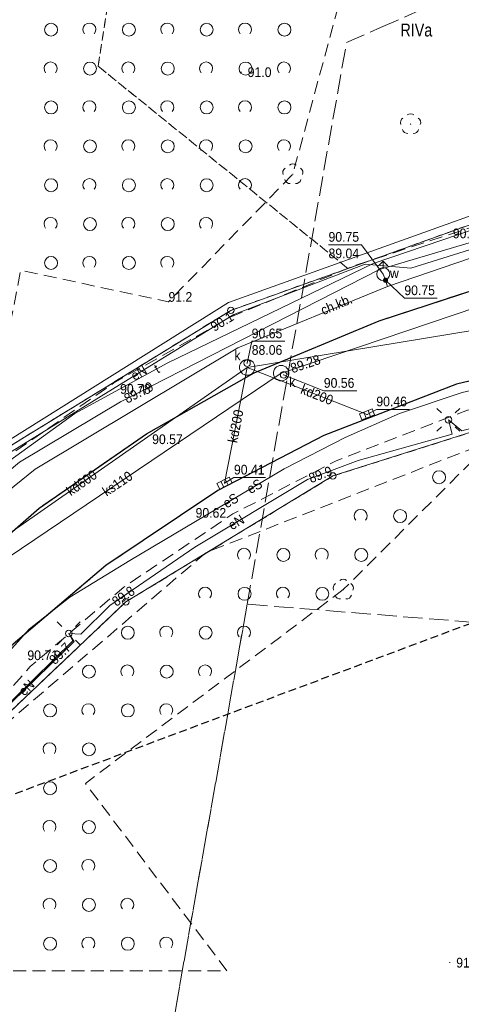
# Model space of a CAD drawing. Header units: metres. Extents: x 6540907 to 6541833, y 5893434 to 5894895.
# Tile 100 of 256: x 6541164 to 6541198, y 5893989 to 5894065. Entities that reach past the tile are written whole.
import ezdxf
from ezdxf.enums import TextEntityAlignment as Align

# ---------------------------------------------------------------- set-up
doc = ezdxf.new("R2010")
doc.units = ezdxf.units.M
doc.header["$MEASUREMENT"] = 0
for name, pattern in [('1.0_0.5', [1.5, 1, -0.5]), ('1.5_0.5', [2, 1.5, -0.5]), ('2', [0.9, 0.6, -0.3]), ('219-500', [0, 0]), ('egkk-500', [2, 1.5, -0.5]), ('egug-500', [1, 0.5, -0.5])]:
    doc.linetypes.add(name, pattern=pattern)
doc.layers.get('0').update_dxf_attribs({"color": 2, "linetype": 'CONTINUOUS', "lineweight": 5})
for name, color, linetype, lineweight in [('202-punkt graniczny', 251, 'CONTINUOUS', 9), ('209-oznaczenie konturu klasyfikacyjnego', 251, 'CONTINUOUS', 9), ('217-kontur klasyfikacyjny', 251, 'CONTINUOUS', 9), ('218-kontur użytku gruntowego', 251, 'CONTINUOUS', 9), ('219-działka ewidencyjna', 152, 'CONTINUOUS', 18), ('chodnik', 251, 'CONTINUOUS', 9), ('chodnik-Atr17', 251, 'CONTINUOUS', 9), ('drzewo liściaste', 251, 'CONTINUOUS', 9), ('hydrant', 251, 'CONTINUOUS', 9), ('jezdnia', 251, 'CONTINUOUS', 9), ('kratka ściekowa', 251, 'CONTINUOUS', 9), ('krawężnik', 251, 'CONTINUOUS', 9), ('latarnia', 251, 'CONTINUOUS', 9), ('pikieta naturalna', 251, 'CONTINUOUS', 9), ('pikieta naturalna-Atr2', 251, 'CONTINUOUS', 9), ('pikieta sztuczna', 251, 'CONTINUOUS', 9), ('pikieta sztuczna-Atr2', 251, 'CONTINUOUS', 9), ('przewód elektroenergetyczny podziemny', 251, 'CONTINUOUS', 9), ('przewód elektroenergetyczny podziemny-Atr1', 251, 'CONTINUOUS', 9), ('przewód gazowy', 251, 'CONTINUOUS', 9), ('przewód kanalizacyjny', 251, 'CONTINUOUS', 9), ('przewód kanalizacyjny-Atr1', 251, 'CONTINUOUS', 9), ('przewód telekomunikacyjny podziemny', 251, 'CONTINUOUS', 9), ('przewód telekomunikacyjny podziemny-Atr1', 251, 'CONTINUOUS', 9), ('przewód wodociągowy', 251, 'CONTINUOUS', 9), ('rzędna', 251, 'CONTINUOUS', 9), ('rzędna-Atr2', 251, 'CONTINUOUS', 9), ('rzędna-Atr3', 251, 'CONTINUOUS', 9), ('studnia kanalizacyjna', 251, 'CONTINUOUS', 9), ('studnia kanalizacyjna-Atr17', 251, 'CONTINUOUS', 9), ('właz do komory lub kanału - okrągły', 251, 'CONTINUOUS', 9), ('właz do komory lub kanału - okrągły-Atr17', 251, 'CONTINUOUS', 9), ('zadrzewienie  zakrzewienie', 252, 'CONTINUOUS', 15), ('Zakres', 252, 'CONTINUOUS', 15), ('zasuwa lub zawór', 252, 'CONTINUOUS', 15), ('zasuwa lub zawór-Atr17', 252, 'CONTINUOUS', 15)]:
    doc.layers.add(name, color=color, linetype=linetype, lineweight=lineweight)
doc.styles.get("Standard").update_dxf_attribs({"font": 'Arial', "width": 0.75})

# ---------------------------------------------------------------- blocks, each defined once
blk = doc.blocks.new('202')
at = {"color": 0, "linetype": 'Continuous', "lineweight": 0}
blk.add_circle((0, 0), 0.25, dxfattribs=at)
blk = doc.blocks.new('US22')
at = {"color": 0, "linetype": 'Continuous', "lineweight": 13}
blk.add_circle((0, 0), 0.25, dxfattribs=at)
blk = doc.blocks.new('PW01')
at = {"linetype": 'Continuous', "lineweight": 13}
h = blk.add_hatch(color=0, dxfattribs=at)
edge = h.paths.add_edge_path()
edge.add_arc((0, 0), 0.045, 0, 360)
blk = doc.blocks.new('SM01')
at = {"color": 0, "linetype": 'Continuous', "lineweight": 13}
for p, q in [((-0.53, 0.531), (-0.883, 0.884)), ((0.531, 0.531), (0.884, 0.884)), ((-0.53, -0.53), (-0.883, -0.883)), ((0.531, -0.53), (0.884, -0.883))]:
    blk.add_line(p, q, dxfattribs=at)
blk.add_circle((0, 0), 0.25, dxfattribs=at)
blk = doc.blocks.new('US05')
at = {"color": 0, "linetype": 'Continuous', "lineweight": 13}
for p, q in [((-0.525, -0.25), (-0.525, 0.25)), ((-0.525, 0.25), (-0.175, 0.25)), ((-0.175, -0.25), (-0.175, 0.25)), ((-0.175, 0.25), (0.175, 0.25)), ((0.175, -0.25), (0.175, 0.25)), ((0.175, 0.25), (0.525, 0.25)), ((0.525, -0.25), (0.525, 0.25)), ((-0.525, -0.25), (-0.175, -0.25)), ((-0.175, -0.25), (0.175, -0.25)), ((0.175, -0.25), (0.525, -0.25))]:
    blk.add_line(p, q, dxfattribs=at)
blk = doc.blocks.new('SUWH')
at = {"color": 0, "linetype": 'Continuous'}
for p in [(-0.354, 0.646), (0, 0.5), (0.354, 0.646)]:
    blk.add_line(p, (0, 1), dxfattribs=at)
blk.add_circle((0, 0), 0.5, dxfattribs=at)
blk = doc.blocks.new('US25')
at = {"linetype": 'Continuous', "lineweight": 0}
h = blk.add_hatch(color=0, dxfattribs=at)
edge = h.paths.add_edge_path()
edge.add_arc((0, 0), 0.2, 0, 360)
blk = doc.blocks.new('OTZK1')
at = {"color": 0, "linetype": 'Continuous'}
blk.add_circle((0, 0), 0.5, dxfattribs=at)
blk = doc.blocks.new('OTZK2')
at = {"color": 0, "linetype": 'Continuous'}
blk.add_arc((0, 0), 0.5, 318.85, 221.162, dxfattribs=at)
blk = doc.blocks.new('OP021')
at = {"linetype": 'Continuous', "lineweight": 13}
h = blk.add_hatch(color=0, dxfattribs=at)
edge = h.paths.add_edge_path()
edge.add_arc((0, 0), 0.05, 0, 360)
at = {"color": 0, "linetype": 'Continuous', "lineweight": 13}
for centre, start, end in [((0, 0.4), 49.272, 130.728), ((-0.38, 0.124), 121.308, 202.548), ((0.38, 0.124), 337.452, 58.692), ((-0.235, -0.324), 193.221, 274.871), ((0.235, -0.324), 265.129, 346.779)]:
    blk.add_arc(centre, 0.4, start, end, dxfattribs=at)

msp = doc.modelspace()

# ---------------------------------------------------------------- linework, layer by layer
at = {"layer": '217-kontur klasyfikacyjny', "linetype": 'egkk-500', "lineweight": 18, "flags": 128}
for points in [[(6541191.52, 5894064.234), (6541221, 5894077.234)], [(6541188.89, 5894063.074), (6541191.52, 5894064.234)], [(6541181.23, 5894019.744), (6541188.89, 5894063.074)], [(6541174.97, 5893984.334), (6541181.23, 5894019.744)], [(6541181.23, 5894019.744), (6541174.97, 5893984.334)], [(6541226.66, 5894016.104), (6541181.23, 5894019.744)]]:
    msp.add_lwpolyline(points, dxfattribs=at)
at = {"layer": '218-kontur użytku gruntowego', "linetype": 'egug-500', "lineweight": 18, "flags": 128}
for points in [[(6541169.73, 5894061.258), (6541174.97, 5894094.568)], [(6541174.97, 5894094.568), (6541169.73, 5894061.258)], [(6541189, 5894045.648), (6541169.73, 5894061.258)], [(6541169.73, 5894061.258), (6541189, 5894045.648)], [(6541189, 5894045.648), (6541200.93, 5894049.928)], [(6541200.93, 5894049.928), (6541189, 5894045.648)], [(6541179.97, 5894042.418), (6541189, 5894045.648)], [(6541189, 5894045.648), (6541179.97, 5894042.418)], [(6541162.72, 5894031.808), (6541179.97, 5894042.418)], [(6541179.97, 5894042.418), (6541162.72, 5894031.808)], [(6541202.82, 5894034.378), (6541187.84, 5894029.638)], [(6541187.84, 5894029.638), (6541202.82, 5894034.378)], [(6541187.84, 5894029.638), (6541171.87, 5894019.918)], [(6541171.87, 5894019.918), (6541187.84, 5894029.638)], [(6541171.87, 5894019.918), (6541155.74, 5894004.608)], [(6541155.74, 5894004.608), (6541171.87, 5894019.918)]]:
    msp.add_lwpolyline(points, dxfattribs=at)
at = {"layer": '219-działka ewidencyjna', "linetype": '219-500', "lineweight": 18, "flags": 128}
for points in [[(6541200.93, 5894049.928), (6541179.97, 5894042.418)], [(6541179.97, 5894042.418), (6541162.72, 5894031.808)], [(6541208.72, 5894036.248), (6541187.84, 5894029.638)], [(6541187.84, 5894029.638), (6541171.87, 5894019.918)], [(6541171.87, 5894019.918), (6541155.74, 5894004.608)]]:
    msp.add_lwpolyline(points, dxfattribs=at)
at = {"layer": 'chodnik', "linetype": '1.0_0.5', "lineweight": 18, "flags": 128}
msp.add_lwpolyline([(6541199.12, 5894049.018), (6541189.61, 5894045.908), (6541179.93, 5894041.888), (6541170.92, 5894036.798), (6541162.65, 5894031.058), (6541154.81, 5894024.238), (6541150.9, 5894020.078), (6541136.95, 5894019.228), (6541121.68, 5894031.198), (6541119.99, 5894032.668), (6541119.25, 5894031.658), (6541119.41, 5894030.048), (6541136.26, 5894016.898), (6541139.43, 5894014.428), (6541141.59, 5894013.098), (6541143.45, 5894012.528), (6541147.33, 5894012.348), (6541150.08, 5894013.428), (6541153.43, 5894016.038), (6541158.34, 5894021.178), (6541165.19, 5894027.148), (6541173.46, 5894032.878), (6541181.76, 5894037.588), (6541191.42, 5894041.618), (6541200.14, 5894044.468), (6541205.5, 5894045.608), (6541206.25, 5894048.408), (6541206.04, 5894050.438)], close=True, dxfattribs=at)
for points in [[(6541145.129, 5893991.458), (6541150.53, 5893998.518), (6541156.42, 5894005.838), (6541164.5, 5894014.928), (6541171.72, 5894021.068), (6541180.13, 5894026.708), (6541188.09, 5894030.808), (6541198.21, 5894034.718), (6541209.34, 5894037.328), (6541217.95, 5894038.258), (6541218.69, 5894038.288), (6541218.57, 5894040.458), (6541217.78, 5894040.418), (6541208.97, 5894039.468), (6541197.36, 5894036.718)], [(6541197.36, 5894036.718), (6541187.13, 5894032.768), (6541178.96, 5894028.528), (6541170.33, 5894022.728), (6541163.17, 5894016.658), (6541154.77, 5894007.198), (6541148.56, 5893999.508), (6541142.392, 5893991.458)]]:
    msp.add_lwpolyline(points, dxfattribs=at)
at = {"layer": 'jezdnia', "linetype": '1.5_0.5', "lineweight": 18, "flags": 128}
for points in [[(6541206, 5894051.908), (6541206.04, 5894050.438), (6541206.25, 5894048.408), (6541205.5, 5894045.608), (6541200.14, 5894044.468), (6541191.42, 5894041.618), (6541181.76, 5894037.588), (6541173.46, 5894032.878), (6541165.19, 5894027.148), (6541158.34, 5894021.178), (6541153.43, 5894016.038), (6541150.08, 5894013.428), (6541147.33, 5894012.348), (6541143.45, 5894012.528), (6541141.59, 5894013.098), (6541139.43, 5894014.428), (6541136.26, 5894016.898), (6541132.93, 5894012.568), (6541136.11, 5894010.098), (6541137.9, 5894008.328), (6541139.36, 5894006.158), (6541140.01, 5894001.758), (6541139.04, 5893997.728), (6541137.64, 5893995.188), (6541134.848, 5893991.458)], [(6541142.392, 5893991.458), (6541148.56, 5893999.508), (6541154.77, 5894007.198), (6541163.17, 5894016.658), (6541170.33, 5894022.728), (6541178.96, 5894028.528), (6541187.13, 5894032.768), (6541197.36, 5894036.718), (6541208.97, 5894039.468), (6541217.78, 5894040.418), (6541218.57, 5894040.458), (6541219.21, 5894047.098), (6541217.09, 5894046.988), (6541211.95, 5894046.538), (6541210.46, 5894049.018), (6541210.23, 5894051.028), (6541210.23, 5894052.038), (6541206, 5894051.908)]]:
    msp.add_lwpolyline(points, dxfattribs=at)
at = {"layer": 'krawężnik', "linetype": 'Continuous', "lineweight": 25, "flags": 128}
for points in [[(6541153.43, 5894016.038), (6541158.34, 5894021.178), (6541165.19, 5894027.148), (6541173.46, 5894032.878), (6541181.76, 5894037.588), (6541191.42, 5894041.618), (6541200.14, 5894044.468), (6541205.5, 5894045.608)], [(6541279.4, 5894013.388), (6541279.37, 5894017.008), (6541278.26, 5894020.218), (6541276.41, 5894022.208), (6541266.58, 5894028.688), (6541263.31, 5894030.538), (6541255.1, 5894034.328), (6541247.64, 5894036.818), (6541240.93, 5894038.668), (6541234.58, 5894039.738), (6541228.82, 5894040.298), (6541218.57, 5894040.458), (6541217.78, 5894040.418), (6541208.97, 5894039.468), (6541197.36, 5894036.718), (6541187.13, 5894032.768), (6541178.96, 5894028.528), (6541170.33, 5894022.728), (6541163.17, 5894016.658), (6541154.77, 5894007.198), (6541148.56, 5893999.508), (6541142.392, 5893991.458)]]:
    msp.add_lwpolyline(points, dxfattribs=at)
at = {"layer": 'przewód elektroenergetyczny podziemny', "linetype": 'Continuous', "lineweight": 18, "flags": 128}
for points in [[(6541218.15, 5894059.188), (6541217.84, 5894053.908), (6541215.85, 5894053.698), (6541213.86, 5894053.488), (6541207.93, 5894052.858), (6541200.66, 5894050.518), (6541179.78, 5894043.018), (6541158.98, 5894029.978), (6541150.35, 5894022.848), (6541143.3, 5894013.548), (6541135.56, 5894019.428), (6541111.8, 5894038.158), (6541112.22, 5894038.728)], [(6541216.55, 5894058.218), (6541216.33, 5894053.528), (6541216.25, 5894051.458), (6541198.79, 5894047.218), (6541193.86, 5894045.668), (6541190.33, 5894045.968), (6541180.21, 5894042.108), (6541171.72, 5894036.888), (6541162.78, 5894031.358), (6541159.28, 5894028.578), (6541157.62, 5894026.478), (6541152.06, 5894022.358), (6541149.01, 5894020.068), (6541145.75, 5894015.538), (6541140.38, 5894007.408), (6541134.26, 5893999.998), (6541131.74, 5893996.818), (6541127.95, 5893991.458)], [(6541219.58, 5894054.578), (6541219.66, 5894054.128), (6541218.86, 5894053.478), (6541217.97, 5894038.088), (6541217.62, 5894037.688), (6541214.28, 5894037.248), (6541209.91, 5894036.358), (6541197.79, 5894033.118), (6541196.75, 5894033.968), (6541197.04, 5894032.858), (6541189.8, 5894030.838), (6541185.89, 5894029.378), (6541177.19, 5894024.148), (6541170.63, 5894019.648), (6541168.41, 5894017.428), (6541167.47, 5894017.488), (6541167.78, 5894016.908), (6541155.74, 5894005.088)], [(6541143.349, 5893991.458), (6541154.86, 5894006.798), (6541162.15, 5894015.328), (6541164.41, 5894017.808), (6541167.54, 5894020.288), (6541172.17, 5894023.128), (6541184.08, 5894030.198), (6541188.79, 5894032.608), (6541192.98, 5894034.448), (6541197.82, 5894036.078), (6541202.55, 5894037.188), (6541214.32, 5894039.228), (6541214.29, 5894042.248)], [(6541214.29, 5894042.248), (6541214.32, 5894039.228), (6541202.55, 5894037.188), (6541197.82, 5894036.078), (6541192.98, 5894034.448), (6541188.79, 5894032.608), (6541184.08, 5894030.198), (6541172.17, 5894023.128), (6541167.54, 5894020.288), (6541164.41, 5894017.808), (6541162.15, 5894015.328), (6541154.86, 5894006.798), (6541143.349, 5893991.458)], [(6541145.57, 5893991.458), (6541151.1, 5893998.748), (6541155.45, 5894004.778), (6541167.88, 5894016.858), (6541167.47, 5894017.488)]]:
    msp.add_lwpolyline(points, dxfattribs=at)
at = {"layer": 'przewód gazowy', "linetype": 'Continuous', "lineweight": 18, "flags": 128}
msp.add_lwpolyline([(6541236.75, 5894056.928), (6541227.56, 5894058.038), (6541220.22, 5894052.968), (6541208.82, 5894050.748), (6541191.43, 5894045.558), (6541171.46, 5894035.368), (6541163.66, 5894030.698), (6541153.77, 5894022.418), (6541148.02, 5894017.378), (6541135.36, 5894016.618), (6541131.8, 5894012.688)], dxfattribs=at)
at = {"layer": 'przewód kanalizacyjny', "linetype": 'Continuous', "lineweight": 18, "flags": 128}
for points in [[(6540987.13, 5894012.488), (6540988.87, 5894012.708), (6540990.07, 5894014.458), (6540994.71, 5894010.938), (6540995.86, 5894011.338), (6541022.49, 5894043.498), (6541050.71, 5894078.768), (6541052.2, 5894078.568), (6541077.6, 5894058.878), (6541117.04, 5894028.198), (6541118.91, 5894027.698), (6541144.72, 5894007.798), (6541146.02, 5894007.728), (6541152.79, 5894016.618), (6541183.85, 5894037.568)], [(6541183.85, 5894037.568), (6541184.42, 5894037.758), (6541209.88, 5894046.368), (6541231.53, 5894048.008), (6541272.47, 5894033.528), (6541291.35, 5894019.908), (6541331.4, 5893991.588), (6541331.584, 5893991.458)], [(6541132.919, 5893991.458), (6541145.28, 5894008.608), (6541151.97, 5894017.618), (6541157.88, 5894021.728), (6541181.23, 5894038.018), (6541212.63, 5894043.168), (6541238.66, 5894047.438), (6541271.97, 5894035.588), (6541290.99, 5894022.108), (6541299.01, 5894016.378), (6541299.89, 5894015.748), (6541311.03, 5894007.808), (6541311.77, 5894007.258), (6541330.11, 5893994.178), (6541333.951, 5893991.458)], [(6541181.23, 5894038.018), (6541179.48, 5894029.078)], [(6541181.23, 5894038.018), (6541190.48, 5894034.388)]]:
    msp.add_lwpolyline(points, dxfattribs=at)
at = {"layer": 'przewód telekomunikacyjny podziemny', "linetype": 'Continuous', "lineweight": 18, "flags": 128}
msp.add_lwpolyline([(6541228.51, 5894059.708), (6541223.97, 5894056.368), (6541219.85, 5894054.178), (6541208.13, 5894051.858), (6541190.94, 5894046.038), (6541175.1, 5894038.378), (6541167.95, 5894034.468), (6541155.18, 5894025.238), (6541149.63, 5894019.168), (6541136.78, 5894019.258), (6541130.89, 5894012.538)], dxfattribs=at)
at = {"layer": 'przewód wodociągowy', "linetype": 'Continuous', "lineweight": 18, "flags": 128}
for points in [[(6541229.21, 5894050.358), (6541218.85, 5894051.148), (6541212.29, 5894050.048), (6541201.62, 5894047.518), (6541192.06, 5894044.268)], [(6541191.72, 5894045.218), (6541191.9, 5894044.738), (6541192.06, 5894044.268)], [(6541144.87, 5894010.678), (6541150.67, 5894018.658), (6541164.87, 5894030.168), (6541180.52, 5894039.518), (6541192.06, 5894044.268)]]:
    msp.add_lwpolyline(points, dxfattribs=at)
at = {"layer": 'rzędna-Atr2', "flags": 128}
for points in [[(6541191.72, 5894045.218), (6541190.04, 5894047.478), (6541187.502, 5894047.478)], [(6541191.9, 5894044.738), (6541193.35, 5894043.358), (6541195.888, 5894043.358)], [(6541181.22, 5894038.338), (6541181.58, 5894040.028), (6541184.127, 5894040.028)], [(6541184.04, 5894037.438), (6541187.14, 5894036.208), (6541189.683, 5894036.208)], [(6541190.48, 5894034.388), (6541191.19, 5894034.778), (6541193.752, 5894034.778)], [(6541179.48, 5894029.078), (6541180.21, 5894029.518), (6541182.642, 5894029.518)]]:
    msp.add_lwpolyline(points, dxfattribs=at)
at = {"layer": 'studnia kanalizacyjna', "linetype": 'Continuous', "lineweight": 18, "flags": 128}
for points in [[(6541180.78, 5894037.618), (6541180.71, 5894037.718), (6541180.66, 5894037.828), (6541180.63, 5894037.958), (6541180.63, 5894038.078), (6541180.66, 5894038.208), (6541180.71, 5894038.318), (6541180.78, 5894038.418), (6541180.88, 5894038.508), (6541180.99, 5894038.568), (6541181.11, 5894038.608), (6541181.23, 5894038.618), (6541181.35, 5894038.608), (6541181.47, 5894038.568), (6541181.58, 5894038.508), (6541181.68, 5894038.418), (6541181.75, 5894038.318), (6541181.8, 5894038.208), (6541181.83, 5894038.078), (6541181.83, 5894037.958), (6541181.8, 5894037.828), (6541181.75, 5894037.718), (6541181.68, 5894037.618), (6541181.58, 5894037.528), (6541181.47, 5894037.468), (6541181.35, 5894037.428), (6541181.23, 5894037.418), (6541181.11, 5894037.428), (6541180.99, 5894037.468), (6541180.88, 5894037.528)], [(6541183.4, 5894037.168), (6541183.33, 5894037.268), (6541183.28, 5894037.378), (6541183.25, 5894037.508), (6541183.25, 5894037.628), (6541183.28, 5894037.758), (6541183.33, 5894037.868), (6541183.4, 5894037.968), (6541183.5, 5894038.058), (6541183.61, 5894038.118), (6541183.73, 5894038.158), (6541183.85, 5894038.168), (6541183.97, 5894038.158), (6541184.09, 5894038.118), (6541184.2, 5894038.058), (6541184.3, 5894037.968), (6541184.37, 5894037.868), (6541184.42, 5894037.758), (6541184.45, 5894037.628), (6541184.45, 5894037.508), (6541184.42, 5894037.378), (6541184.37, 5894037.268), (6541184.3, 5894037.168), (6541184.2, 5894037.078), (6541184.09, 5894037.018), (6541183.97, 5894036.978), (6541183.85, 5894036.968), (6541183.73, 5894036.978), (6541183.61, 5894037.018), (6541183.5, 5894037.078)]]:
    msp.add_lwpolyline(points, close=True, dxfattribs=at)
at = {"layer": 'zadrzewienie  zakrzewienie', "linetype": '1.0_0.5', "lineweight": 18, "flags": 128}
for points in [[(6541104.02, 5894109.078), (6541104.39, 5894108.028), (6541124.11, 5894092.658), (6541143.83, 5894077.298), (6541150.13, 5894072.378), (6541159.93, 5894052.058), (6541136.02, 5894019.988), (6541142.3, 5894020.208), (6541149.96, 5894026.218), (6541156.44, 5894031.478), (6541161.61, 5894034.618), (6541163.77, 5894045.508), (6541175.16, 5894043.078), (6541184.75, 5894052.918), (6541188.16, 5894065.548), (6541174.58, 5894094.828), (6541157.29, 5894128.868), (6541109.14, 5894129.578), (6541113.54, 5894123.578)], [(6541188.64, 5894020.868), (6541168.75, 5894005.918), (6541179.67, 5893991.458), (6541145.94, 5893991.458), (6541155.74, 5894004.608), (6541178.05, 5894023.728), (6541200.19, 5894032.388)]]:
    msp.add_lwpolyline(points, close=True, dxfattribs=at)
at = {"layer": 'Zakres', "linetype": '2', "lineweight": 25, "flags": 128}
msp.add_lwpolyline([(6540930.81, 5894138.998), (6540952.62, 5894104.358), (6541020.61, 5894149.898), (6541060.25, 5894156.888), (6541133.37, 5894078.638), (6541132.66, 5893993.648), (6541235.67, 5894032.198), (6541230.54, 5894073.888), (6541183.33, 5894098.858), (6541196.93, 5894167.598), (6541212.33, 5894173.368), (6541232.27, 5894180.688), (6541273.87, 5894169.588), (6541300.52, 5894171.388), (6541358.25, 5894159.198), (6541525.85, 5894067.408), (6541649.47, 5894053.448), (6541682.61, 5894090.486)], dxfattribs=at)

# ---------------------------------------------------------------- block references
at = {"layer": '202-punkt graniczny', "linetype": 'Continuous', "lineweight": 18}
for p in [(6541179.97, 5894042.418), (6541187.84, 5894029.638), (6541171.87, 5894019.918)]:
    msp.add_blockref('202', p, dxfattribs=at)
at = {"layer": 'drzewo liściaste', "linetype": 'Continuous', "lineweight": 18}
for p in [(6541193.83, 5894056.788), (6541184.75, 5894052.918), (6541188.64, 5894020.868)]:
    msp.add_blockref('OP021', p, dxfattribs=at)
at = {"layer": 'hydrant', "linetype": 'Continuous', "lineweight": 18}
msp.add_blockref('SUWH', (6541191.72, 5894045.218), dxfattribs=at)
at = {"layer": 'kratka ściekowa', "linetype": 'Continuous', "lineweight": 18}
for p, rotation in [((6541190.48, 5894034.388), 21.355), ((6541179.48, 5894029.078), 27.51199999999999)]:
    msp.add_blockref('US05', p, dxfattribs=dict(at, rotation=rotation))
at = {"layer": 'latarnia', "linetype": 'Continuous', "lineweight": 18}
for p in [(6541196.75, 5894033.968), (6541167.47, 5894017.488)]:
    msp.add_blockref('SM01', p, dxfattribs=at)
at = {"layer": 'pikieta naturalna', "linetype": 'Continuous', "lineweight": 13}
for p in [(6541180.78, 5894060.798), (6541175.16, 5894043.078), (6541196.85, 5893992.098)]:
    msp.add_blockref('PW01', p, dxfattribs=at)
at = {"layer": 'pikieta sztuczna', "linetype": 'Continuous', "lineweight": 13}
for p in [(6541170.92, 5894036.798), (6541173.46, 5894032.878), (6541180.13, 5894026.708), (6541164.5, 5894014.928)]:
    msp.add_blockref('PW01', p, dxfattribs=at)
at = {"layer": 'rzędna', "linetype": 'Continuous', "lineweight": 18}
for p in [(6541191.72, 5894045.218), (6541191.9, 5894044.738), (6541180.21, 5894042.108), (6541181.22, 5894038.338), (6541184.42, 5894037.758), (6541184.04, 5894037.438), (6541171.46, 5894035.368), (6541190.48, 5894034.388), (6541185.89, 5894029.378), (6541179.48, 5894029.078), (6541170.63, 5894019.648), (6541167.78, 5894016.908)]:
    msp.add_blockref('PW01', p, dxfattribs=at)
at = {"layer": 'właz do komory lub kanału - okrągły', "linetype": 'Continuous', "lineweight": 18}
for p in [(6541181.22, 5894038.338), (6541184.04, 5894037.438)]:
    msp.add_blockref('US22', p, dxfattribs=at)
at = {"layer": 'zadrzewienie  zakrzewienie', "linetype": 'Continuous', "lineweight": 18}
for name, p in [('OTZK1', (6541166.106, 5894064.074)), ('OTZK2', (6541169.064, 5894064.085)), ('OTZK1', (6541172.106, 5894064.074)), ('OTZK2', (6541175.064, 5894064.085)), ('OTZK1', (6541178.106, 5894064.074)), ('OTZK2', (6541181.064, 5894064.085)), ('OTZK1', (6541184.106, 5894064.074)), ('OTZK2', (6541166.064, 5894061.085)), ('OTZK1', (6541169.106, 5894061.074)), ('OTZK2', (6541172.064, 5894061.085)), ('OTZK1', (6541175.106, 5894061.074)), ('OTZK2', (6541178.064, 5894061.085)), ('OTZK1', (6541181.106, 5894061.074)), ('OTZK2', (6541184.064, 5894061.085)), ('OTZK1', (6541166.106, 5894058.074)), ('OTZK2', (6541169.064, 5894058.085)), ('OTZK1', (6541172.106, 5894058.074)), ('OTZK2', (6541175.064, 5894058.085)), ('OTZK1', (6541178.106, 5894058.074)), ('OTZK2', (6541181.064, 5894058.085)), ('OTZK1', (6541184.106, 5894058.074)), ('OTZK2', (6541166.064, 5894055.085)), ('OTZK1', (6541169.106, 5894055.074)), ('OTZK2', (6541172.064, 5894055.085)), ('OTZK1', (6541175.106, 5894055.074)), ('OTZK2', (6541178.064, 5894055.085)), ('OTZK1', (6541181.106, 5894055.074)), ('OTZK2', (6541184.064, 5894055.085)), ('OTZK1', (6541166.106, 5894052.074)), ('OTZK2', (6541169.064, 5894052.085)), ('OTZK1', (6541172.106, 5894052.074)), ('OTZK2', (6541175.064, 5894052.085)), ('OTZK1', (6541178.106, 5894052.074)), ('OTZK2', (6541181.064, 5894052.085)), ('OTZK2', (6541166.064, 5894049.085)), ('OTZK1', (6541169.106, 5894049.074)), ('OTZK2', (6541172.064, 5894049.085)), ('OTZK1', (6541175.106, 5894049.074)), ('OTZK2', (6541178.064, 5894049.085)), ('OTZK1', (6541166.106, 5894046.074)), ('OTZK2', (6541169.064, 5894046.085)), ('OTZK1', (6541172.106, 5894046.074)), ('OTZK2', (6541175.064, 5894046.085)), ('OTZK1', (6541196.026, 5894029.544)), ('OTZK2', (6541189.984, 5894026.555)), ('OTZK1', (6541193.026, 5894026.544)), ('OTZK2', (6541180.984, 5894023.555)), ('OTZK2', (6541186.984, 5894023.555)), ('OTZK1', (6541184.026, 5894023.544)), ('OTZK1', (6541190.026, 5894023.544)), ('OTZK2', (6541177.984, 5894020.555)), ('OTZK1', (6541181.026, 5894020.544)), ('OTZK2', (6541183.984, 5894020.555)), ('OTZK1', (6541187.026, 5894020.544)), ('OTZK1', (6541172.026, 5894017.544)), ('OTZK2', (6541174.984, 5894017.555)), ('OTZK1', (6541178.026, 5894017.544)), ('OTZK2', (6541180.984, 5894017.555)), ('OTZK1', (6541169.026, 5894014.544)), ('OTZK2', (6541171.984, 5894014.555)), ('OTZK1', (6541175.026, 5894014.544)), ('OTZK2', (6541177.984, 5894014.555)), ('OTZK1', (6541166.026, 5894011.544)), ('OTZK2', (6541168.984, 5894011.555)), ('OTZK1', (6541172.026, 5894011.544)), ('OTZK2', (6541174.984, 5894011.555)), ('OTZK2', (6541165.984, 5894008.555)), ('OTZK1', (6541169.026, 5894008.544)), ('OTZK1', (6541166.026, 5894005.544)), ('OTZK2', (6541165.984, 5894002.555)), ('OTZK1', (6541169.026, 5894002.544)), ('OTZK1', (6541166.026, 5893999.544)), ('OTZK2', (6541168.984, 5893999.555)), ('OTZK2', (6541165.984, 5893996.555)), ('OTZK1', (6541169.026, 5893996.544)), ('OTZK2', (6541171.984, 5893996.555)), ('OTZK1', (6541166.026, 5893993.544)), ('OTZK2', (6541168.984, 5893993.555)), ('OTZK1', (6541172.026, 5893993.544)), ('OTZK2', (6541174.984, 5893993.555))]:
    msp.add_blockref(name, p, dxfattribs=at)
at = {"layer": 'zasuwa lub zawór', "linetype": 'Continuous', "lineweight": 18, "rotation": 290.354}
msp.add_blockref('US25', (6541191.9, 5894044.738), dxfattribs=at)

# ---------------------------------------------------------------- texts
at = {"layer": '209-oznaczenie konturu klasyfikacyjnego', "linetype": 'Continuous', "lineweight": 18, "width": 0.79}
msp.add_text('RIVa', height=1, dxfattribs=at).set_placement((6541193.05, 5894064.548), align=Align.TOP_LEFT)
at = {"layer": 'chodnik-Atr17', "width": 0.9}
msp.add_text('ch.kb.', height=0.75, rotation=22.645, dxfattribs=at).set_placement((6541187.1, 5894042.038))
at = {"layer": 'pikieta naturalna-Atr2', "width": 0.9}
for s, p in [('91.0', (6541181.27, 5894060.418)), ('91.2', (6541175.16, 5894043.078)), ('91.3', (6541197.35, 5893991.708))]:
    msp.add_text(s, height=0.75, dxfattribs=at).set_placement(p)
at = {"layer": 'pikieta sztuczna-Atr2', "width": 0.9}
for s, p in [('90.84', (6541197.09, 5894047.978)), ('90.78', (6541171.43, 5894035.978)), ('90.57', (6541173.9, 5894032.098)), ('90.62', (6541177.25, 5894026.418)), ('90.71', (6541164.28, 5894015.428))]:
    msp.add_text(s, height=0.75, dxfattribs=at).set_placement(p)
at = {"layer": 'przewód elektroenergetyczny podziemny-Atr1', "width": 0.9}
for s, rotation, p in [('eN', 31.585, (6541172.36, 5894037.278)), ('eN', 31.585, (6541172.36, 5894037.278)), ('eS', 30.694, (6541181.3, 5894028.548)), ('eS', 30.694, (6541179.46, 5894027.448)), ('eN', 31.012, (6541179.87, 5894025.758)), ('eN', 44.182, (6541163.78, 5894012.878)), ('eN', 44.182, (6541163.78, 5894012.878))]:
    msp.add_text(s, height=0.75, rotation=rotation, dxfattribs=at).set_placement(p, align=Align.MIDDLE_LEFT)
at = {"layer": 'przewód kanalizacyjny-Atr1', "width": 0.9}
for s, rotation, p in [('kd200', 338.573, (6541185.42, 5894036.378)), ('kd200', 78.924, (6541180.09, 5894032.218)), ('kd600', 34.901, (6541167.41, 5894028.378)), ('ks110', 34, (6541170.18, 5894028.348))]:
    msp.add_text(s, height=0.75, rotation=rotation, dxfattribs=at).set_placement(p, align=Align.MIDDLE_LEFT)
at = {"layer": 'przewód telekomunikacyjny podziemny-Atr1', "width": 0.9}
msp.add_text('t', height=0.75, rotation=28.672, dxfattribs=at).set_placement((6541174.14, 5894037.858), align=Align.MIDDLE_LEFT)
at = {"layer": 'rzędna-Atr2', "width": 0.9}
for s, p in [('90.75', (6541187.502, 5894047.486)), ('90.75', (6541193.35, 5894043.366)), ('90.65', (6541181.58, 5894040.036)), ('90.56', (6541187.14, 5894036.216)), ('90.46', (6541191.19, 5894034.786)), ('90.41', (6541180.21, 5894029.526))]:
    msp.add_text(s, height=0.75, dxfattribs=at).set_placement(p, align=Align.BOTTOM_LEFT)
for s, rotation, p in [('90.1', 31.585, (6541178.51, 5894041.068)), ('89.79', 27.034, (6541171.81, 5894035.548)), ('89.9', 20.475, (6541186.02, 5894029.428)), ('89.8', 34.449, (6541170.92, 5894019.848)), ('89.7', 44.471, (6541166.14, 5894015.298))]:
    msp.add_text(s, height=0.75, rotation=rotation, dxfattribs=at).set_placement(p, align=Align.MIDDLE_LEFT)
msp.add_text('89.28', height=0.75, rotation=18.678, dxfattribs=at).set_placement((6541184.72, 5894037.558))
at = {"layer": 'rzędna-Atr3', "width": 0.9}
for s, p in [('89.04', (6541187.502, 5894046.211)), ('88.06', (6541181.58, 5894038.761))]:
    msp.add_text(s, height=0.75, dxfattribs=at).set_placement(p, align=Align.BOTTOM_LEFT)
at = {"layer": 'studnia kanalizacyjna-Atr17', "width": 0.9}
for p in [(6541180.24, 5894038.568), (6541184.47, 5894036.508)]:
    msp.add_text('k', height=0.75, dxfattribs=at).set_placement(p)
at = {"layer": 'właz do komory lub kanału - okrągły-Atr17', "width": 0.9}
for p in [(6541180.24, 5894038.568), (6541184.47, 5894036.508)]:
    msp.add_text('k', height=0.75, dxfattribs=at).set_placement(p)
at = {"layer": 'zasuwa lub zawór-Atr17', "width": 0.9}
msp.add_text('w', height=0.75, dxfattribs=at).set_placement((6541192.24, 5894044.908))

doc.saveas('drawing.dxf')
